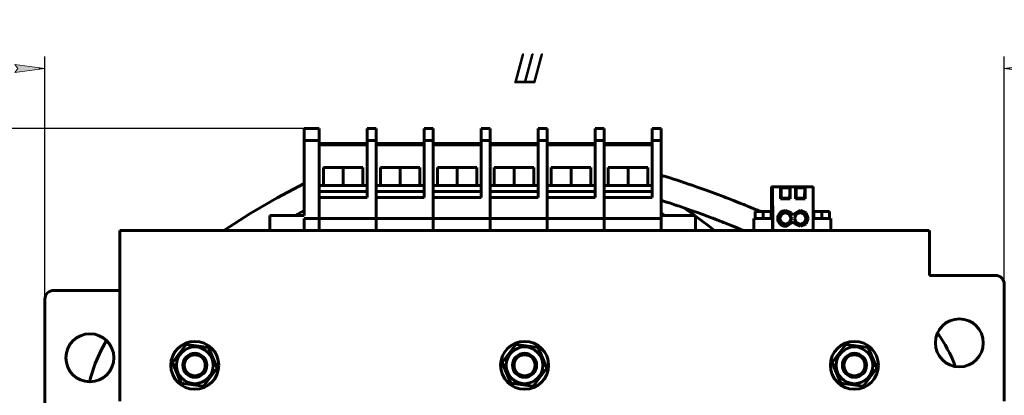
# Model space of a CAD drawing. Header units: millimetres. Extents: x 0 to 420, y 0 to 594.
# Tile 4 of 8: x 148 to 312, y 271 to 334. Entities that reach past the tile are written whole.
import ezdxf

# ---------------------------------------------------------------- set-up
doc = ezdxf.new("R2010")
doc.units = ezdxf.units.MM
doc.linetypes.add('K5LT_BASIC', pattern=[0])
doc.linetypes.add('K5LT_THIN', pattern=[0])
doc.layers.add('Системный слой', color=7, linetype='Continuous')
doc.styles.add('KDIMTEXTSTYLE', font='GOST_AU.SHX', dxfattribs={"width": 0.96, "oblique": 15, "height": 5})
doc.dimstyles.new('KDIMSTYLE (0.50)', dxfattribs={"dimtxt": 5, "dimasz": 1, "dimexe": 2, "dimexo": 0, "dimgap": 1, "dimtad": 1, "dimlfac": 2, "dimtxsty": 'KDIMTEXTSTYLE', "dimsah": 1, "dimcen": 0, "dimdle": 1, "dimadec": 0, "dimazin": 0, "dimtfac": 0.667, "dimtmove": 0, "dimatfit": 3, "dimfxl": 1, "dimtvp": 1, "dimtolj": 1, "dimtzin": 0, "dimarcsym": 0})

# ---------------------------------------------------------------- blocks, each defined once
blk = doc.blocks.new('U0')
at = {"layer": 'Системный слой', "color": 150, "linetype": 'K5LT_BASIC', "lineweight": 60, "true_color": 0x0080ff}
for p, q in [((164.65, 298.64), (189.65, 298.64)), ((195.4, 298.64), (254.9, 298.64)), ((260.65, 298.64), (299.65, 298.64))]:
    blk.add_line(p, q, dxfattribs=at)
blk = doc.blocks.new('U1')
at = {"layer": 'Системный слой', "color": 150, "linetype": 'K5LT_BASIC', "lineweight": 60, "true_color": 0x0080ff}
for p, q in [((254.9, 301.54), (255.05, 301.43)), ((255.05, 301.43), (255.12, 301.38)), ((255.12, 301.38), (255.15, 301.36)), ((255.15, 301.36), (255.23, 301.3)), ((255.23, 301.3), (255.27, 301.27)), ((255.27, 301.27), (255.32, 301.23)), ((255.32, 301.23), (255.4, 301.17)), ((255.4, 301.17), (255.45, 301.14))]:
    blk.add_line(p, q, dxfattribs=at)
blk = doc.blocks.new('U2')
at = {"layer": 'Системный слой', "color": 150, "linetype": 'K5LT_BASIC', "lineweight": 60, "true_color": 0x0080ff}
for p, q in [((258.86, 302.35), (258.91, 302.31)), ((258.91, 302.31), (258.93, 302.29)), ((258.93, 302.29), (258.95, 302.28)), ((258.95, 302.28), (258.95, 302.28)), ((258.95, 302.28), (258.96, 302.27)), ((258.96, 302.27), (258.96, 302.27)), ((258.96, 302.27), (258.97, 302.27)), ((258.97, 302.27), (258.98, 302.26)), ((258.98, 302.26), (258.99, 302.25)), ((258.99, 302.25), (259.01, 302.24)), ((259.01, 302.24), (259.02, 302.23)), ((259.02, 302.23), (259.04, 302.21)), ((259.04, 302.21), (259.09, 302.18)), ((259.09, 302.18), (259.19, 302.1)), ((259.19, 302.1), (259.38, 301.96)), ((259.38, 301.96), (259.77, 301.67)), ((259.77, 301.67), (260.32, 301.26)), ((260.32, 301.26), (260.49, 301.14)), ((260.65, 301.01), (261.69, 300.23)), ((261.69, 300.23), (262.75, 299.44)), ((262.75, 299.44), (263.81, 298.64)), ((299.65, 267.88), (300.04, 267.47)), ((300.04, 267.47), (300.42, 267.05)), ((300.42, 267.05), (300.8, 266.64)), ((307.15, 258.38), (307.2, 258.31)), ((307.2, 258.31), (307.22, 258.28)), ((307.22, 258.28), (307.23, 258.26)), ((307.23, 258.26), (307.23, 258.25)), ((307.23, 258.25), (307.24, 258.24)), ((307.24, 258.24), (307.24, 258.23)), ((307.24, 258.23), (307.25, 258.22)), ((307.25, 258.22), (307.26, 258.21)), ((307.26, 258.21), (307.27, 258.19)), ((307.27, 258.19), (307.29, 258.16)), ((307.29, 258.16), (307.3, 258.13)), ((307.3, 258.13), (307.34, 258.06)), ((307.34, 258.06), (307.41, 257.94)), ((307.41, 257.94), (307.55, 257.69)), ((307.55, 257.69), (307.81, 257.19)), ((307.81, 257.19), (308.01, 256.8)), ((308.01, 256.8), (308.02, 256.77)), ((308.02, 256.77), (308.04, 256.72)), ((308.04, 256.72), (308.09, 256.62)), ((308.09, 256.62), (308.19, 256.41)), ((308.19, 256.41), (308.31, 256.14)), ((308.31, 256.14), (308.45, 255.81)), ((308.45, 255.81), (308.52, 255.64))]:
    blk.add_line(p, q, dxfattribs=at)
blk = doc.blocks.new('U10')
at = {"layer": 'Системный слой', "color": 150, "linetype": 'K5LT_BASIC', "lineweight": 60, "true_color": 0x0080ff}
for p, q in [((278.8, 301.36), (278.15, 301.64)), ((279.12, 300.67), (278.8, 301.36)), ((278.84, 299.95), (279.12, 300.67)), ((278.15, 299.64), (278.84, 299.95))]:
    blk.add_line(p, q, dxfattribs=at)
blk = doc.blocks.new('U11')
at = {"layer": 'Системный слой', "color": 150, "linetype": 'K5LT_BASIC', "lineweight": 60, "true_color": 0x0080ff}
for p, q in [((276.72, 299.87), (276.89, 299.97)), ((276.89, 299.97), (276.92, 299.97)), ((276.92, 299.97), (277.1, 299.9)), ((277.1, 299.9), (277.13, 299.87))]:
    blk.add_line(p, q, dxfattribs=at)
blk = doc.blocks.new('U12')
at = {"layer": 'Системный слой', "color": 150, "linetype": 'K5LT_BASIC', "lineweight": 60, "true_color": 0x0080ff}
for p, q in [((276.92, 301.3), (277.1, 301.38)), ((277.1, 301.38), (277.12, 301.4))]:
    blk.add_line(p, q, dxfattribs=at)
blk = doc.blocks.new('U13')
at = {"layer": 'Системный слой', "color": 150, "linetype": 'K5LT_BASIC', "lineweight": 60, "true_color": 0x0080ff}
for p, q in [((276.72, 301.4), (276.89, 301.31)), ((276.89, 301.31), (276.92, 301.3)), ((276.92, 301.3), (277.1, 301.38)), ((277.1, 301.38), (277.13, 301.4))]:
    blk.add_line(p, q, dxfattribs=at)
blk = doc.blocks.new('U14')
at = {"layer": 'Системный слой', "color": 150, "linetype": 'K5LT_BASIC', "lineweight": 60, "true_color": 0x0080ff}
for p, q in [((277.13, 301.4), (277.98, 301.92)), ((277.98, 301.92), (278.17, 301.94)), ((278.17, 301.94), (279.09, 301.56)), ((279.09, 301.56), (279.47, 300.64)), ((279.47, 300.64), (279.09, 299.72)), ((277.26, 299.72), (277.13, 299.87)), ((278.17, 299.34), (277.26, 299.72)), ((279.09, 299.72), (278.17, 299.34))]:
    blk.add_line(p, q, dxfattribs=at)
blk = doc.blocks.new('U15')
at = {"layer": 'Системный слой', "color": 150, "linetype": 'K5LT_BASIC', "lineweight": 60, "true_color": 0x0080ff}
for p, q in [((274.37, 300.64), (274.76, 301.56)), ((274.76, 299.72), (274.37, 300.64)), ((274.76, 301.56), (275.67, 301.94)), ((275.67, 301.94), (276.59, 301.56)), ((276.59, 301.56), (276.72, 301.4)), ((275.67, 299.34), (274.76, 299.72)), ((275.87, 299.35), (275.67, 299.34)), ((276.72, 299.87), (275.87, 299.35))]:
    blk.add_line(p, q, dxfattribs=at)
blk = doc.blocks.new('U16')
at = {"layer": 'Системный слой', "color": 150, "linetype": 'K5LT_BASIC', "lineweight": 60, "true_color": 0x0080ff}
for p, q in [((277.12, 301.4), (277.97, 301.92)), ((277.97, 301.92), (278.17, 301.94)), ((277.25, 299.72), (277.12, 299.87)), ((278.17, 299.34), (277.25, 299.72))]:
    blk.add_line(p, q, dxfattribs=at)
blk = doc.blocks.new('U17')
at = {"layer": 'Системный слой', "color": 150, "linetype": 'K5LT_BASIC', "lineweight": 60, "true_color": 0x0080ff}
for p, q in [((274.97, 301.34), (274.67, 300.64)), ((274.67, 300.64), (274.97, 299.93)), ((275.67, 301.64), (274.97, 301.34)), ((276.38, 301.34), (275.67, 301.64)), ((276.67, 300.64), (276.38, 301.34)), ((276.38, 299.93), (276.67, 300.64)), ((274.97, 299.93), (275.67, 299.64)), ((275.67, 299.64), (276.38, 299.93))]:
    blk.add_line(p, q, dxfattribs=at)
blk = doc.blocks.new('U18')
at = {"layer": 'Системный слой', "color": 150, "linetype": 'K5LT_BASIC', "lineweight": 60, "true_color": 0x0080ff}
for p, q in [((277.47, 301.34), (277.17, 300.64)), ((277.17, 300.64), (277.47, 299.93)), ((278.17, 301.64), (277.47, 301.34)), ((278.88, 301.34), (278.17, 301.64)), ((279.17, 300.64), (278.88, 301.34)), ((278.88, 299.93), (279.17, 300.64)), ((277.47, 299.93), (278.17, 299.64)), ((278.17, 299.64), (278.88, 299.93))]:
    blk.add_line(p, q, dxfattribs=at)
blk = doc.blocks.new('U19')
at = {"layer": 'Системный слой', "color": 150, "linetype": 'K5LT_BASIC', "lineweight": 60, "true_color": 0x0080ff}
for p, q in [((276.3, 301.36), (275.65, 301.64)), ((276.62, 300.67), (276.3, 301.36)), ((276.34, 299.95), (276.62, 300.67)), ((275.65, 299.64), (276.34, 299.95))]:
    blk.add_line(p, q, dxfattribs=at)
blk = doc.blocks.new('U20')
at = {"layer": 'Системный слой', "color": 150, "linetype": 'K5LT_BASIC', "lineweight": 60, "true_color": 0x0080ff}
for p, q in [((276.95, 299.97), (276.92, 299.97)), ((277.12, 299.87), (276.95, 299.97))]:
    blk.add_line(p, q, dxfattribs=at)
blk = doc.blocks.new('U21')
at = {"layer": 'Системный слой', "color": 150, "linetype": 'K5LT_BASIC', "lineweight": 60, "true_color": 0x0080ff}
for p, q in [((195.4, 306.47), (190.91, 304.05)), ((190.91, 304.05), (186.39, 301.43)), ((186.39, 301.43), (181.97, 298.64)), ((162.43, 280.26), (161.55, 278.68)), ((161.55, 278.68), (160.52, 276.42)), ((160.52, 276.42), (159.75, 274.04)), ((159.6, 273.44), (159.59, 273.39)), ((159.62, 273.52), (159.6, 273.44)), ((159.63, 273.57), (159.62, 273.52)), ((159.64, 273.61), (159.63, 273.57)), ((159.65, 273.63), (159.64, 273.61)), ((159.66, 273.69), (159.65, 273.66)), ((159.65, 273.66), (159.65, 273.63)), ((159.67, 273.71), (159.66, 273.69)), ((159.68, 273.76), (159.67, 273.71)), ((159.75, 274.04), (159.68, 273.76))]:
    blk.add_line(p, q, dxfattribs=at)
blk = doc.blocks.new('U23')
at = {"layer": 'Системный слой', "color": 150, "linetype": 'K5LT_BASIC', "lineweight": 60, "true_color": 0x0080ff}
for p, q in [((194.4, 301.41), (193.9, 301.14)), ((194.9, 301.68), (194.4, 301.41)), ((195.4, 301.95), (194.9, 301.68)), ((189.65, 298.72), (189.51, 298.64))]:
    blk.add_line(p, q, dxfattribs=at)
blk = doc.blocks.new('U27')
at = {"layer": 'Системный слой', "color": 150, "linetype": 'K5LT_BASIC', "lineweight": 60, "true_color": 0x0080ff}
for p, q in [((205.9, 313.14), (197.9, 313.14)), ((215.4, 313.14), (207.4, 313.14)), ((224.9, 313.14), (216.9, 313.14)), ((234.4, 313.14), (226.4, 313.14)), ((243.9, 313.14), (235.9, 313.14)), ((253.4, 313.14), (245.4, 313.14))]:
    blk.add_line(p, q, dxfattribs=at)
blk = doc.blocks.new('U28')
at = {"layer": 'Системный слой', "color": 150, "linetype": 'K5LT_BASIC', "lineweight": 60, "true_color": 0x0080ff}
for p, q in [((205.9, 312.89), (197.9, 312.89)), ((215.4, 312.89), (207.4, 312.89)), ((224.9, 312.89), (216.9, 312.89)), ((234.4, 312.89), (226.4, 312.89)), ((243.9, 312.89), (235.9, 312.89)), ((253.4, 312.89), (245.4, 312.89))]:
    blk.add_line(p, q, dxfattribs=at)
blk = doc.blocks.new('U31')
at = {"layer": 'Системный слой', "color": 150, "linetype": 'K5LT_BASIC', "lineweight": 60, "true_color": 0x0080ff}
for p, q in [((254.9, 303.66), (255.65, 303.42)), ((255.65, 303.42), (255.68, 303.41)), ((255.68, 303.41), (255.73, 303.4)), ((255.73, 303.4), (255.83, 303.36)), ((255.83, 303.36), (256.04, 303.29)), ((256.04, 303.29), (256.46, 303.16)), ((256.46, 303.16), (257.32, 302.87)), ((257.32, 302.87), (257.46, 302.82)), ((257.46, 302.82), (257.49, 302.81)), ((257.49, 302.81), (257.56, 302.79)), ((257.56, 302.79), (257.69, 302.75)), ((257.69, 302.75), (257.96, 302.65)), ((257.96, 302.65), (258.29, 302.54)), ((258.29, 302.54), (258.87, 302.34)), ((258.87, 302.34), (260.09, 301.92)), ((260.09, 301.92), (261.15, 301.54)), ((261.15, 301.54), (263.3, 300.75)), ((263.3, 300.75), (263.53, 300.66)), ((263.53, 300.66), (264.21, 300.4)), ((264.21, 300.4), (264.31, 300.36)), ((264.31, 300.36), (264.36, 300.34)), ((264.36, 300.34), (264.43, 300.32)), ((264.43, 300.32), (264.49, 300.3)), ((264.49, 300.3), (264.54, 300.28)), ((264.54, 300.28), (264.61, 300.25)), ((264.61, 300.25), (264.64, 300.24)), ((264.64, 300.24), (264.66, 300.23)), ((264.66, 300.23), (264.68, 300.22)), ((264.68, 300.22), (264.74, 300.2)), ((264.74, 300.2), (264.85, 300.15)), ((264.85, 300.15), (265.08, 300.07)), ((265.08, 300.07), (265.35, 299.96)), ((265.35, 299.96), (265.53, 299.89)), ((265.53, 299.89), (265.54, 299.89)), ((265.54, 299.89), (265.55, 299.88)), ((265.55, 299.88), (265.57, 299.87)), ((265.57, 299.87), (265.61, 299.86)), ((265.61, 299.86), (265.63, 299.85)), ((265.63, 299.85), (265.64, 299.85)), ((265.64, 299.85), (265.66, 299.84)), ((265.66, 299.84), (265.66, 299.84)), ((265.66, 299.84), (265.68, 299.83)), ((265.68, 299.83), (265.69, 299.83)), ((265.69, 299.83), (265.72, 299.82)), ((265.72, 299.82), (265.76, 299.8)), ((265.76, 299.8), (265.76, 299.8)), ((265.76, 299.8), (265.77, 299.8)), ((265.77, 299.8), (265.78, 299.79)), ((265.78, 299.79), (265.8, 299.79)), ((265.8, 299.79), (265.84, 299.77)), ((265.84, 299.77), (265.86, 299.76)), ((265.86, 299.76), (265.87, 299.76)), ((265.87, 299.76), (265.88, 299.75)), ((265.88, 299.75), (265.89, 299.75)), ((265.89, 299.75), (265.9, 299.75)), ((265.9, 299.75), (265.92, 299.74)), ((265.92, 299.74), (265.94, 299.73)), ((265.94, 299.73), (265.98, 299.72)), ((265.98, 299.72), (265.99, 299.71)), ((265.99, 299.71), (266, 299.71)), ((266, 299.71), (266.01, 299.7)), ((266.01, 299.7), (266.04, 299.69)), ((266.04, 299.69), (266.1, 299.67)), ((266.1, 299.67), (266.16, 299.64)), ((266.16, 299.64), (266.19, 299.63)), ((266.19, 299.63), (266.28, 299.6)), ((266.28, 299.6), (266.32, 299.58)), ((266.32, 299.58), (266.37, 299.56)), ((266.37, 299.56), (266.46, 299.52)), ((266.46, 299.52), (266.48, 299.51)), ((266.48, 299.51), (266.53, 299.5)), ((266.53, 299.5), (266.62, 299.46)), ((266.62, 299.46), (266.79, 299.39)), ((266.79, 299.39), (267.15, 299.25)), ((267.15, 299.25), (267.35, 299.17)), ((267.35, 299.17), (267.43, 299.13)), ((267.43, 299.13), (267.48, 299.11)), ((267.48, 299.11), (267.54, 299.09)), ((267.54, 299.09), (267.58, 299.07)), ((267.58, 299.07), (267.62, 299.05)), ((267.62, 299.05), (267.69, 299.03)), ((267.69, 299.03), (267.72, 299.02)), ((267.72, 299.02), (267.72, 299.01)), ((267.72, 299.01), (267.74, 299.01)), ((267.74, 299.01), (267.76, 299)), ((267.76, 299), (267.81, 298.98)), ((267.81, 298.98), (267.83, 298.97)), ((267.83, 298.97), (267.84, 298.97)), ((267.84, 298.97), (267.86, 298.96)), ((267.86, 298.96), (267.88, 298.95)), ((267.88, 298.95), (267.9, 298.94)), ((267.9, 298.94), (267.94, 298.92)), ((267.94, 298.92), (267.98, 298.91)), ((267.98, 298.91), (267.99, 298.9)), ((267.99, 298.9), (267.99, 298.9)), ((267.99, 298.9), (268.01, 298.9)), ((268.01, 298.9), (268.01, 298.89)), ((268.01, 298.89), (268.01, 298.89)), ((268.01, 298.89), (268.02, 298.89)), ((268.02, 298.89), (268.02, 298.89)), ((268.02, 298.89), (268.02, 298.89)), ((268.02, 298.89), (268.03, 298.89)), ((268.03, 298.89), (268.03, 298.89)), ((268.03, 298.89), (268.04, 298.88)), ((268.04, 298.88), (268.05, 298.88)), ((268.05, 298.88), (268.05, 298.88)), ((268.05, 298.88), (268.06, 298.88)), ((268.06, 298.88), (268.06, 298.87)), ((268.06, 298.87), (268.07, 298.87)), ((268.07, 298.87), (268.08, 298.87)), ((268.08, 298.87), (268.08, 298.87)), ((268.08, 298.87), (268.09, 298.86)), ((268.09, 298.86), (268.09, 298.86)), ((268.09, 298.86), (268.1, 298.86)), ((268.1, 298.86), (268.11, 298.85)), ((268.11, 298.85), (268.12, 298.85)), ((268.12, 298.85), (268.12, 298.85)), ((268.12, 298.85), (268.13, 298.85)), ((268.13, 298.85), (268.14, 298.84)), ((268.14, 298.84), (268.16, 298.83)), ((268.16, 298.83), (268.17, 298.83)), ((268.17, 298.83), (268.18, 298.82)), ((268.18, 298.82), (268.21, 298.81)), ((268.21, 298.81), (268.22, 298.81)), ((268.22, 298.81), (268.24, 298.8)), ((268.24, 298.8), (268.26, 298.79)), ((268.26, 298.79), (268.27, 298.79)), ((268.27, 298.79), (268.28, 298.79)), ((268.28, 298.79), (268.3, 298.78)), ((268.3, 298.78), (268.33, 298.76)), ((268.33, 298.76), (268.37, 298.75)), ((268.37, 298.75), (268.47, 298.7)), ((268.47, 298.7), (268.52, 298.69)), ((268.52, 298.69), (268.55, 298.67)), ((268.55, 298.67), (268.55, 298.67)), ((268.55, 298.67), (268.56, 298.67)), ((268.56, 298.67), (268.58, 298.66)), ((268.58, 298.66), (268.59, 298.66)), ((268.59, 298.66), (268.59, 298.65)), ((268.59, 298.65), (268.6, 298.65)), ((268.6, 298.65), (268.61, 298.65)), ((268.61, 298.65), (268.63, 298.64)), ((268.63, 298.64), (268.64, 298.64))]:
    blk.add_line(p, q, dxfattribs=at)
blk = doc.blocks.new('U33')
at = {"layer": 'Системный слой', "color": 150, "linetype": 'K5LT_BASIC', "lineweight": 60, "true_color": 0x0080ff}
for p, q in [((254.9, 307.86), (254.98, 307.83)), ((254.98, 307.83), (255.03, 307.82)), ((255.03, 307.82), (255.05, 307.81)), ((255.05, 307.81), (255.06, 307.81)), ((255.06, 307.81), (255.06, 307.81)), ((255.06, 307.81), (255.07, 307.8)), ((255.07, 307.8), (255.07, 307.8)), ((255.07, 307.8), (255.08, 307.8)), ((255.08, 307.8), (255.09, 307.8)), ((255.09, 307.8), (255.11, 307.79)), ((255.11, 307.79), (255.13, 307.78)), ((255.13, 307.78), (255.15, 307.78)), ((255.15, 307.78), (255.18, 307.77)), ((255.18, 307.77), (255.25, 307.75)), ((255.25, 307.75), (255.38, 307.7)), ((255.38, 307.7), (255.66, 307.62)), ((255.66, 307.62), (256.2, 307.45)), ((256.2, 307.45), (256.57, 307.33)), ((256.57, 307.33), (256.6, 307.32)), ((256.6, 307.32), (256.67, 307.3)), ((256.67, 307.3), (256.8, 307.25)), ((256.8, 307.25), (257.06, 307.17)), ((257.06, 307.17), (257.58, 307)), ((257.58, 307), (258.28, 306.77)), ((258.28, 306.77), (258.32, 306.75)), ((258.32, 306.75), (258.39, 306.73)), ((258.39, 306.73), (258.55, 306.68)), ((258.55, 306.68), (258.85, 306.58)), ((258.85, 306.58), (259.47, 306.37)), ((259.47, 306.37), (260.09, 306.16)), ((260.09, 306.16), (260.96, 305.85)), ((260.96, 305.85), (262.45, 305.32)), ((262.45, 305.32), (265.46, 304.21)), ((265.46, 304.21), (265.76, 304.09)), ((265.76, 304.09), (265.9, 304.04)), ((265.9, 304.04), (265.94, 304.02)), ((265.94, 304.02), (266, 304)), ((266, 304), (266.14, 303.94)), ((266.14, 303.94), (266.42, 303.84)), ((266.42, 303.84), (266.97, 303.62)), ((266.97, 303.62), (268.07, 303.19)), ((268.07, 303.19), (268.21, 303.13)), ((268.21, 303.13), (268.26, 303.11)), ((268.26, 303.11), (268.28, 303.1)), ((268.28, 303.1), (268.29, 303.1)), ((268.29, 303.1), (268.3, 303.09)), ((268.3, 303.09), (268.31, 303.09)), ((268.31, 303.09), (268.32, 303.09)), ((268.32, 303.09), (268.33, 303.08)), ((268.33, 303.08), (268.35, 303.08)), ((268.35, 303.08), (268.37, 303.07)), ((268.37, 303.07), (268.4, 303.05)), ((268.4, 303.05), (268.41, 303.05)), ((268.41, 303.05), (268.43, 303.04)), ((268.43, 303.04), (268.47, 303.02)), ((268.47, 303.02), (268.56, 302.99)), ((268.56, 302.99), (268.72, 302.93)), ((268.72, 302.93), (268.81, 302.89)), ((268.81, 302.89), (268.94, 302.84)), ((268.94, 302.84), (269.01, 302.81)), ((269.01, 302.81), (269.11, 302.77)), ((269.11, 302.77), (269.18, 302.74)), ((269.18, 302.74), (269.19, 302.73)), ((269.19, 302.73), (269.21, 302.73)), ((269.21, 302.73), (269.25, 302.71)), ((269.25, 302.71), (269.27, 302.7)), ((269.27, 302.7), (269.28, 302.7)), ((269.28, 302.7), (269.29, 302.69)), ((269.29, 302.69), (269.3, 302.69)), ((269.3, 302.69), (269.32, 302.68)), ((269.32, 302.68), (269.34, 302.67)), ((269.34, 302.67), (269.36, 302.66)), ((269.36, 302.66), (269.38, 302.66)), ((269.38, 302.66), (269.38, 302.66)), ((269.38, 302.66), (269.39, 302.65)), ((269.39, 302.65), (269.41, 302.64)), ((269.41, 302.64), (269.45, 302.63)), ((269.45, 302.63), (269.47, 302.62)), ((269.47, 302.62), (269.48, 302.61)), ((269.48, 302.61), (269.51, 302.6)), ((269.51, 302.6), (269.52, 302.6)), ((269.52, 302.6), (269.55, 302.59)), ((269.55, 302.59), (269.57, 302.58)), ((269.57, 302.58), (269.58, 302.58)), ((269.58, 302.58), (269.58, 302.57)), ((269.58, 302.57), (269.59, 302.57)), ((269.59, 302.57), (269.6, 302.57)), ((269.6, 302.57), (269.6, 302.56)), ((269.6, 302.56), (269.61, 302.56)), ((269.61, 302.56), (269.61, 302.56)), ((269.61, 302.56), (269.61, 302.56)), ((269.61, 302.56), (269.61, 302.56)), ((269.61, 302.56), (269.62, 302.56)), ((269.62, 302.56), (269.63, 302.56)), ((269.63, 302.56), (269.64, 302.55)), ((269.64, 302.55), (269.64, 302.55)), ((269.64, 302.55), (269.64, 302.55)), ((269.64, 302.55), (269.65, 302.55)), ((269.65, 302.55), (269.66, 302.54)), ((269.66, 302.54), (269.68, 302.54)), ((269.68, 302.54), (269.69, 302.53)), ((269.69, 302.53), (269.7, 302.52)), ((269.7, 302.52), (269.71, 302.52)), ((269.71, 302.52), (269.72, 302.52)), ((269.72, 302.52), (269.72, 302.52)), ((269.72, 302.52), (269.73, 302.51)), ((269.73, 302.51), (269.74, 302.51)), ((269.74, 302.51), (269.76, 302.5)), ((269.76, 302.5), (269.78, 302.49)), ((269.78, 302.49), (269.79, 302.49)), ((269.79, 302.49), (269.79, 302.49)), ((269.79, 302.49), (269.81, 302.48)), ((269.81, 302.48), (269.85, 302.46)), ((269.85, 302.46), (269.89, 302.45)), ((269.89, 302.45), (269.91, 302.44)), ((269.91, 302.44), (269.94, 302.42)), ((269.94, 302.42), (269.96, 302.42)), ((269.96, 302.42), (269.98, 302.41)), ((269.98, 302.41), (270.02, 302.39)), ((270.02, 302.39), (270.07, 302.37)), ((270.07, 302.37), (270.08, 302.37)), ((270.08, 302.37), (270.09, 302.36)), ((270.09, 302.36), (270.13, 302.35)), ((270.13, 302.35), (270.21, 302.32)), ((270.21, 302.32), (270.3, 302.27)), ((270.3, 302.27), (270.36, 302.25)), ((270.36, 302.25), (270.52, 302.18)), ((270.52, 302.18), (270.62, 302.14)), ((270.62, 302.14), (270.64, 302.13)), ((270.64, 302.13), (270.66, 302.13)), ((270.66, 302.13), (270.69, 302.11)), ((270.69, 302.11), (270.75, 302.09)), ((270.75, 302.09), (270.87, 302.04)), ((270.87, 302.04), (271.09, 301.94)), ((271.09, 301.94), (271.36, 301.83)), ((271.36, 301.83), (271.52, 301.76)), ((273.25, 301.01), (273.27, 301)), ((273.27, 301), (273.28, 300.99)), ((273.28, 300.99), (273.28, 300.99)), ((273.28, 300.99), (273.28, 300.99)), ((273.28, 300.99), (273.29, 300.99)), ((273.29, 300.99), (273.29, 300.99)), ((273.29, 300.99), (273.29, 300.99)), ((273.29, 300.99), (273.29, 300.99)), ((273.29, 300.99), (273.3, 300.99)), ((273.3, 300.99), (273.3, 300.98)), ((273.3, 300.98), (273.31, 300.98)), ((273.31, 300.98), (273.32, 300.98)), ((301, 281.52), (301.06, 281.44)), ((301.06, 281.44), (301.09, 281.4)), ((301.09, 281.4), (301.1, 281.38)), ((301.1, 281.38), (301.11, 281.37)), ((301.11, 281.37), (301.11, 281.36)), ((301.11, 281.36), (301.11, 281.36)), ((301.11, 281.36), (301.12, 281.35)), ((301.12, 281.35), (301.12, 281.34)), ((301.12, 281.34), (301.13, 281.33)), ((301.13, 281.33), (301.14, 281.31)), ((301.14, 281.31), (301.16, 281.29)), ((301.16, 281.29), (301.17, 281.27)), ((301.17, 281.27), (301.19, 281.25)), ((301.19, 281.25), (301.23, 281.19)), ((301.23, 281.19), (301.3, 281.09)), ((301.3, 281.09), (301.45, 280.87)), ((301.45, 280.87), (301.73, 280.43)), ((301.73, 280.43), (302.28, 279.54)), ((302.28, 279.54), (302.63, 278.92)), ((302.63, 278.92), (302.65, 278.88)), ((302.65, 278.88), (302.7, 278.78)), ((302.7, 278.78), (302.81, 278.59)), ((302.81, 278.59), (303, 278.2)), ((303, 278.2), (303.38, 277.42)), ((303.38, 277.42), (303.72, 276.61)), ((303.72, 276.61), (303.74, 276.58)), ((303.74, 276.58), (303.75, 276.55)), ((303.75, 276.55), (303.76, 276.53)), ((303.76, 276.53), (303.77, 276.5)), ((303.77, 276.5), (303.79, 276.45)), ((303.79, 276.45), (303.82, 276.38)), ((303.82, 276.38), (303.86, 276.28)), ((303.86, 276.28), (303.92, 276.12)), ((303.92, 276.12), (303.98, 275.94))]:
    blk.add_line(p, q, dxfattribs=at)
blk = doc.blocks.new('KDIMARROW_01')
at = {"layer": 'Системный слой'}
blk.add_hatch(color=0, dxfattribs=at).paths.add_polyline_path([(-5, -0.66), (0, 0), (-5, 0.66), (-4.5, 0)])
at = {"layer": 'Системный слой', "color": 0, "linetype": 'K5LT_THIN', "lineweight": 18}
for p, q in [((-4.5, 0), (-5, 0.66)), ((-5, 0.66), (0, 0)), ((0, 0), (-5, -0.66)), ((-5, -0.66), (-4.5, 0)), ((0, 0), (-1, 0))]:
    blk.add_line(p, q, dxfattribs=at)

msp = doc.modelspace()

# ---------------------------------------------------------------- linework, layer by layer
at = {"layer": 'Системный слой', "color": 150, "linetype": 'K5LT_BASIC', "lineweight": 60, "true_color": 0x0080ff}
for p, q in [((195.4034, 313.6362), (195.4034, 315.6362)), ((195.4034, 315.6362), (197.9034, 315.6362)), ((197.9034, 313.6362), (197.9034, 315.6362)), ((205.9034, 313.6362), (205.9034, 315.6362)), ((205.9034, 315.6362), (207.4034, 315.6362)), ((207.4034, 315.6362), (207.4034, 313.6362)), ((215.4034, 315.6362), (216.9034, 315.6362)), ((215.4034, 313.6362), (215.4034, 315.6362)), ((216.9034, 315.6362), (216.9034, 313.6362)), ((224.9034, 315.6362), (226.4034, 315.6362)), ((224.9034, 313.6362), (224.9034, 315.6362)), ((226.4034, 315.6362), (226.4034, 313.6362)), ((234.4034, 313.6362), (234.4034, 315.6362)), ((234.4034, 315.6362), (235.9034, 315.6362)), ((235.9034, 315.6362), (235.9034, 313.6362)), ((243.9034, 313.6362), (243.9034, 315.6362)), ((243.9034, 315.6362), (245.4034, 315.6362)), ((245.4034, 315.6362), (245.4034, 313.6362)), ((253.4034, 315.6362), (254.9034, 315.6362)), ((253.4034, 313.6362), (253.4034, 315.6362)), ((254.9034, 315.6362), (254.9034, 313.6362)), ((195.4034, 313.6362), (195.4034, 301.1362)), ((197.9034, 313.6362), (195.4034, 313.6362)), ((197.9034, 300.6362), (197.9034, 313.6362)), ((205.9034, 304.1362), (205.9034, 313.6362)), ((205.9034, 313.6362), (207.4034, 313.6362)), ((207.4034, 313.6362), (207.4034, 300.6362)), ((215.4034, 304.1362), (215.4034, 313.6362)), ((215.4034, 313.6362), (216.9034, 313.6362)), ((216.9034, 313.6362), (216.9034, 300.6362)), ((224.9034, 304.1362), (224.9034, 313.6362)), ((224.9034, 313.6362), (226.4034, 313.6362)), ((226.4034, 313.6362), (226.4034, 300.6362)), ((234.4034, 304.1362), (234.4034, 313.6362)), ((234.4034, 313.6362), (235.9034, 313.6362)), ((235.9034, 313.6362), (235.9034, 300.6362)), ((243.9034, 304.1362), (243.9034, 313.6362)), ((243.9034, 313.6362), (245.4034, 313.6362)), ((245.4034, 313.6362), (245.4034, 300.6362)), ((253.4034, 304.1362), (253.4034, 313.6362)), ((253.4034, 313.6362), (254.9034, 313.6362)), ((254.9034, 313.6362), (254.9034, 300.6362)), ((205.9034, 312.8862), (197.9034, 312.8862)), ((215.4034, 312.8862), (207.4034, 312.8862)), ((224.9034, 312.8862), (216.9034, 312.8862)), ((234.4034, 312.8862), (226.4034, 312.8862)), ((243.9034, 312.8862), (235.9034, 312.8862)), ((253.4034, 312.8862), (245.4034, 312.8862)), ((198.6034, 306.1362), (198.6034, 309.1362)), ((198.6034, 309.1362), (201.9034, 309.1362)), ((201.9034, 306.1362), (201.9034, 309.1362)), ((201.9034, 309.1362), (205.2034, 309.1362)), ((205.2034, 306.1362), (205.2034, 309.1362)), ((208.1034, 306.1362), (208.1034, 309.1362)), ((208.1034, 309.1362), (211.4034, 309.1362)), ((211.4034, 306.1362), (211.4034, 309.1362)), ((211.4034, 309.1362), (214.7034, 309.1362)), ((214.7034, 306.1362), (214.7034, 309.1362)), ((217.6034, 306.1362), (217.6034, 309.1362)), ((217.6034, 309.1362), (220.9034, 309.1362)), ((220.9034, 309.1362), (224.2034, 309.1362)), ((220.9034, 306.1362), (220.9034, 309.1362)), ((224.2034, 306.1362), (224.2034, 309.1362)), ((227.1034, 309.1362), (230.4034, 309.1362)), ((227.1034, 306.1362), (227.1034, 309.1362)), ((230.4034, 306.1362), (230.4034, 309.1362)), ((230.4034, 309.1362), (233.7034, 309.1362)), ((233.7034, 306.1362), (233.7034, 309.1362)), ((236.6034, 309.1362), (239.9034, 309.1362)), ((236.6034, 306.1362), (236.6034, 309.1362)), ((239.9034, 306.1362), (239.9034, 309.1362)), ((239.9034, 309.1362), (243.2034, 309.1362)), ((243.2034, 306.1362), (243.2034, 309.1362)), ((246.1034, 309.1362), (249.4034, 309.1362)), ((246.1034, 306.1362), (246.1034, 309.1362)), ((249.4034, 306.1362), (249.4034, 309.1362)), ((249.4034, 309.1362), (252.7034, 309.1362)), ((252.7034, 306.1362), (252.7034, 309.1362)), ((197.9034, 306.1362), (205.9034, 306.1362)), ((207.4034, 306.1362), (215.4034, 306.1362)), ((216.9034, 306.1362), (224.9034, 306.1362)), ((226.4034, 306.1362), (234.4034, 306.1362)), ((235.9034, 306.1362), (243.9034, 306.1362)), ((245.4034, 306.1362), (253.4034, 306.1362)), ((273.3417, 304.9552), (273.3545, 305.8059)), ((273.3581, 305.9112), (273.4099, 305.9112)), ((273.4099, 305.9112), (273.4473, 305.9112)), ((273.411, 305.8112), (273.411, 305.3612)), ((273.4461, 305.3612), (273.4461, 305.8112)), ((273.4473, 305.9112), (273.4991, 305.9112)), ((273.4991, 305.9112), (274.8099, 305.9112)), ((273.5027, 305.8059), (273.5155, 304.9552)), ((274.8099, 305.9112), (276.3916, 305.9112)), ((274.8263, 304.9552), (274.8135, 305.8059)), ((274.8886, 305.8372), (274.9269, 305.8372)), ((274.9269, 305.8372), (276.3269, 305.8372)), ((274.928, 305.8219), (274.9369, 305.5418)), ((274.9389, 305.5112), (274.9503, 305.507)), ((274.9515, 305.607), (274.9515, 305.6411)), ((274.9526, 305.7411), (274.9582, 305.7411)), ((276.3582, 305.7411), (274.9582, 305.7411)), ((274.9612, 305.4911), (274.9612, 304.9926)), ((276.3304, 305.7411), (276.3279, 305.8219)), ((276.3611, 304.9926), (276.3611, 305.4911)), ((276.3916, 303.9162), (276.3916, 305.9112)), ((276.3916, 305.9112), (276.438, 305.9112)), ((276.438, 305.9112), (277.3097, 305.9112)), ((276.4416, 305.8059), (276.4544, 304.9552)), ((277.3097, 305.9112), (278.8915, 305.9112)), ((277.3261, 304.9552), (277.3133, 305.8059)), ((277.3884, 305.8372), (277.4268, 305.8372)), ((277.4268, 305.8372), (278.8267, 305.8372)), ((277.4278, 305.8219), (277.4367, 305.5418)), ((277.4387, 305.5112), (277.4501, 305.507)), ((277.4513, 305.607), (277.4513, 305.6411)), ((277.4525, 305.7411), (277.4581, 305.7411)), ((278.858, 305.7411), (277.4581, 305.7411)), ((277.461, 305.4911), (277.461, 304.9926)), ((278.8303, 305.7411), (278.8277, 305.8219)), ((278.8609, 304.9926), (278.8609, 305.4911)), ((278.8915, 305.9112), (278.9378, 305.9112)), ((278.8915, 303.9162), (278.8915, 305.9112)), ((278.9378, 305.9112), (280.2486, 305.9112)), ((278.9414, 305.8059), (278.9542, 304.9552)), ((280.2522, 305.8059), (280.265, 304.9552)), ((197.9034, 305.1362), (205.9034, 305.1362)), ((197.9034, 300.6362), (197.9034, 304.1362)), ((197.9034, 304.1362), (205.9034, 304.1362)), ((207.4034, 305.1362), (215.4034, 305.1362)), ((207.4034, 304.1362), (215.4034, 304.1362)), ((207.4034, 300.6362), (207.4034, 304.1362)), ((216.9034, 305.1362), (224.9034, 305.1362)), ((216.9034, 300.6362), (216.9034, 304.1362)), ((216.9034, 304.1362), (224.9034, 304.1362)), ((226.4034, 305.1362), (234.4034, 305.1362)), ((226.4034, 304.1362), (234.4034, 304.1362)), ((226.4034, 300.6362), (226.4034, 304.1362)), ((235.9034, 305.1362), (243.9034, 305.1362)), ((235.9034, 300.6362), (235.9034, 304.1362)), ((235.9034, 304.1362), (243.9034, 304.1362)), ((245.4034, 305.1362), (253.4034, 305.1362)), ((245.4034, 300.6362), (245.4034, 304.1362)), ((245.4034, 304.1362), (253.4034, 304.1362)), ((273.3394, 303.4854), (273.3394, 304.5605)), ((273.4116, 305.3112), (273.4456, 305.3112)), ((273.5177, 304.5605), (273.5177, 303.4854)), ((274.8286, 303.9162), (274.8286, 304.5605)), ((276.4566, 303.9162), (274.8286, 303.9162)), ((274.8798, 304.0375), (274.8798, 305.0872)), ((274.9467, 304.0375), (274.8798, 304.0375)), ((276.3466, 304.0375), (274.9467, 304.0375)), ((274.9599, 304.7891), (274.9484, 304.084)), ((276.3483, 304.084), (276.3599, 304.7891)), ((276.4566, 304.5605), (276.4566, 303.9162)), ((277.3284, 303.9162), (277.3284, 304.5605)), ((278.9564, 303.9162), (277.3284, 303.9162)), ((277.3797, 304.0375), (277.3797, 305.0872)), ((277.4465, 304.0375), (277.3797, 304.0375)), ((278.8464, 304.0375), (277.4465, 304.0375)), ((277.4598, 304.7891), (277.4482, 304.084)), ((278.8481, 304.084), (278.8597, 304.7891)), ((278.9564, 304.5605), (278.9564, 303.9162)), ((280.2673, 304.5605), (280.2673, 303.4854)), ((273.3197, 302.5078), (273.3356, 303.0171)), ((273.3699, 303.2927), (273.3699, 302.3271)), ((273.4006, 303.2927), (273.3699, 303.2927)), ((273.3699, 302.3271), (273.4006, 302.3271)), ((273.4006, 302.3271), (273.4006, 303.2927)), ((273.4873, 303.2927), (273.4566, 303.2927)), ((273.4566, 303.2927), (273.4566, 302.3271)), ((273.4566, 302.3271), (273.4873, 302.3271)), ((273.4873, 302.3271), (273.4873, 303.2927)), ((273.5215, 303.0171), (273.5375, 302.5078)), ((280.2711, 303.0171), (280.287, 302.5078)), ((195.4034, 301.1362), (189.6534, 301.1362)), ((189.6534, 301.1362), (189.6534, 298.6362)), ((195.4034, 298.6362), (195.4034, 300.6362)), ((195.4034, 300.6362), (197.9034, 300.6362)), ((197.9034, 300.6362), (207.4034, 300.6362)), ((197.9034, 298.6362), (197.9034, 300.6362)), ((197.9034, 298.6362), (197.9034, 300.6362)), ((207.4034, 300.6362), (207.4034, 298.6362)), ((207.4034, 298.6362), (207.4034, 300.6362)), ((207.4034, 300.6362), (216.9034, 300.6362)), ((216.9034, 298.6362), (216.9034, 300.6362)), ((216.9034, 300.6362), (226.4034, 300.6362)), ((216.9034, 300.6362), (216.9034, 298.6362)), ((226.4034, 300.6362), (226.4034, 298.6362)), ((226.4034, 298.6362), (226.4034, 300.6362)), ((226.4034, 300.6362), (235.9034, 300.6362)), ((235.9034, 300.6362), (245.4034, 300.6362)), ((235.9034, 298.6362), (235.9034, 300.6362)), ((235.9034, 300.6362), (235.9034, 298.6362)), ((245.4034, 300.6362), (245.4034, 298.6362)), ((245.4034, 298.6362), (245.4034, 300.6362)), ((245.4034, 300.6362), (254.9034, 300.6362)), ((254.9034, 301.1362), (254.9034, 298.6362)), ((254.9034, 301.1362), (260.6534, 301.1362)), ((260.6534, 301.1362), (260.6534, 298.6362)), ((270.373, 298.6362), (270.373, 300.6362)), ((270.3732, 300.6362), (270.373, 300.6362)), ((270.4844, 300.6362), (270.3732, 300.6362)), ((273.5193, 300.6362), (270.4844, 300.6362)), ((270.6074, 300.6365), (270.6074, 301.7615)), ((270.6074, 301.7615), (270.6251, 301.7615)), ((270.6074, 300.6365), (270.6251, 300.6365)), ((270.6251, 300.6365), (270.6251, 301.7615)), ((270.6251, 301.7615), (271.9464, 301.7615)), ((270.6251, 300.6365), (271.9464, 300.6365)), ((271.1787, 300.6365), (271.1787, 300.6362)), ((271.9464, 300.6365), (271.9464, 301.7615)), ((271.9464, 301.7615), (273.25, 301.7615)), ((271.9464, 300.6365), (273.25, 300.6365)), ((272.6787, 300.6365), (272.6787, 300.6362)), ((273.25, 300.6365), (273.25, 301.7615)), ((273.3159, 300.6362), (273.3159, 302.0395)), ((273.5193, 298.6362), (273.5193, 300.6362)), ((273.5413, 302.0395), (273.5413, 298.6362)), ((275.6661, 301.9362), (275.6749, 301.9362)), ((278.166, 301.9362), (278.1747, 301.9362)), ((280.2908, 302.0395), (280.2908, 298.6362)), ((283.2337, 300.6362), (280.2908, 300.6362)), ((280.3567, 301.7615), (280.3745, 301.7615)), ((280.3567, 300.6365), (280.3567, 301.7615)), ((280.3567, 300.6365), (280.3745, 300.6365)), ((280.3745, 300.6365), (280.3745, 301.7615)), ((280.3745, 301.7615), (281.6958, 301.7615)), ((280.3745, 300.6365), (281.6958, 300.6365)), ((280.928, 300.6365), (280.928, 300.6362)), ((281.6958, 300.6365), (281.6958, 301.7615)), ((281.6958, 301.7615), (282.9993, 301.7615)), ((281.6958, 300.6365), (282.9993, 300.6365)), ((282.428, 300.6365), (282.428, 300.6362)), ((282.9993, 300.6365), (282.9993, 301.7615)), ((283.2337, 300.6362), (283.2337, 298.6362)), ((275.6661, 299.3362), (275.6749, 299.3362)), ((278.166, 299.3362), (278.1747, 299.3362)), ((164.6534, 297.1362), (164.6534, 298.6362)), ((189.6534, 298.6362), (195.4034, 298.6362)), ((195.4034, 298.6362), (197.9034, 298.6362)), ((197.9034, 298.6362), (207.4034, 298.6362)), ((207.4034, 298.6362), (216.9034, 298.6362)), ((216.9034, 298.6362), (226.4034, 298.6362)), ((226.4034, 298.6362), (235.9034, 298.6362)), ((235.9034, 298.6362), (245.4034, 298.6362)), ((245.4034, 298.6362), (254.9034, 298.6362)), ((254.9034, 298.6362), (260.6534, 298.6362)), ((299.6534, 298.6362), (299.6534, 297.1362)), ((164.6534, 297.1362), (164.6534, 270.1362)), ((299.6534, 297.1362), (299.6534, 291.1362)), ((310.6534, 291.1362), (299.6534, 291.1362)), ((312.1534, 270.1362), (312.1534, 289.6362)), ((164.6534, 288.6362), (153.6534, 288.6362)), ((152.1534, 287.1362), (152.1534, 267.6362)), ((175.7159, 279.6028), (173.4325, 276.6246)), ((179.4367, 279.1144), (175.7159, 279.6028)), ((230.7159, 279.6028), (228.4325, 276.6246)), ((234.4367, 279.1144), (230.7159, 279.6028)), ((285.7159, 279.6028), (283.4325, 276.6246)), ((289.4367, 279.1144), (285.7159, 279.6028)), ((180.8742, 275.6479), (179.4367, 279.1144)), ((235.8742, 275.6479), (234.4367, 279.1144)), ((290.8742, 275.6479), (289.4367, 279.1144)), ((173.4325, 276.6246), (174.87, 273.1581)), ((228.4325, 276.6246), (229.87, 273.1581)), ((283.4325, 276.6246), (284.87, 273.1581)), ((178.5909, 272.6697), (180.8742, 275.6479)), ((233.5909, 272.6697), (235.8742, 275.6479)), ((288.5909, 272.6697), (290.8742, 275.6479)), ((174.87, 273.1581), (178.5909, 272.6697)), ((229.87, 273.1581), (233.5909, 272.6697)), ((284.87, 273.1581), (288.5909, 272.6697))]:
    msp.add_line(p, q, dxfattribs=at)
for centre, radius in [((304.6534, 279.8862), 4), ((159.6534, 277.3862), 4), ((177.1534, 276.1362), 4), ((177.1534, 276.1362), 3.0625), ((232.1534, 276.1362), 4), ((232.1534, 276.1362), 3.0625), ((287.1534, 276.1362), 4), ((287.1534, 276.1362), 3.0625), ((177.1534, 276.1362), 2), ((177.1534, 276.1362), 1.75), ((232.1534, 276.1362), 2), ((232.1534, 276.1362), 1.75), ((287.1534, 276.1362), 2), ((287.1534, 276.1362), 1.75)]:
    msp.add_circle(centre, radius, dxfattribs=at)
for centre, start, end in [((310.6534, 289.6362), 0, 90), ((153.6534, 287.1362), 90, 180)]:
    msp.add_arc(centre, 1.5, start, end, dxfattribs=at)
for centre, major_axis, ratio, start_param, end_param in [((273.3581, 305.4112), (0, 0.5), 0.01170789, 0, 0.6611508), ((273.4099, 305.8112), (0, 0.1), 0.01170789, 4.71238898, 6.28318531), ((273.4473, 305.8112), (0, -0.1), 0.01170789, 3.14159265, 4.71238898), ((273.4991, 305.4112), (0, 0.5), 0.01170789, 5.62203451, 6.28318531), ((274.8099, 305.4112), (0, 0.5), 0.01170789, 5.62203451, 6.28318531), ((274.8886, 305.0872), (0, -0.75), 0.01170789, 3.14159265, 4.71238898), ((274.9269, 305.5872), (0, 0.25), 0.01170789, 5.93146796, 6.28318531), ((274.9389, 306.0112), (0, -0.5), 0.01170789, -0.35171735, -0.00430709), ((274.9503, 305.607), (0, 0.1), 0.01170789, 3.13728557, 4.71238898), ((274.9526, 305.6411), (0, -0.1), 0.01170789, 3.14159265, 4.71238898), ((274.9582, 305.4911), (0, 0.25), 0.01170789, 4.71238898, 6.28318531), ((276.3269, 305.5872), (0, 0.25), 0.01170789, 5.93146796, 6.28318531), ((276.3582, 305.4911), (0, 0.25), 0.01170789, 4.71238898, 6.28318531), ((276.438, 305.4112), (0, 0.5), 0.01170789, 5.62203451, 6.28318531), ((277.3097, 305.4112), (0, 0.5), 0.01170789, 5.62203451, 6.28318531), ((277.3884, 305.0872), (0, -0.75), 0.01170789, 3.14159265, 4.71238898), ((277.4268, 305.5872), (0, 0.25), 0.01170789, 5.93146796, 6.28318531), ((277.4387, 306.0112), (0, -0.5), 0.01170789, -0.35171735, -0.00430709), ((277.4501, 305.607), (0, 0.1), 0.01170789, 3.13728557, 4.71238898), ((277.4525, 305.6411), (0, -0.1), 0.01170789, 3.14159265, 4.71238898), ((277.4581, 305.4911), (0, 0.25), 0.01170789, 4.71238898, 6.28318531), ((278.8267, 305.5872), (0, 0.25), 0.01170789, 5.93146796, 6.28318531), ((278.858, 305.4911), (0, 0.25), 0.01170789, 4.71238898, 6.28318531), ((278.9378, 305.4112), (0, 0.5), 0.01170789, 5.62203451, 6.28318531), ((280.2486, 305.4112), (0, 0.5), 0.01170789, 5.62203451, 6.28318531), ((273.3453, 304.5605), (0, -0.5), 0.01170789, 3.80274345, 4.71238898), ((273.4116, 305.3612), (0, -0.05), 0.01170789, 4.71238898, 6.28318531), ((273.4456, 305.3612), (0, 0.05), 0.01170789, 3.14159265, 4.71238898), ((273.5119, 304.5605), (0, 0.5), 0.01170789, 4.71238898, 5.62203451), ((274.8227, 304.5605), (0, 0.5), 0.01170789, 4.71238898, 5.62203451), ((274.9467, 304.2875), (0, -0.25), 0.01170789, 0, 0.61968336), ((274.9582, 304.9926), (0, 0.25), 0.01170789, 3.76127601, 4.71238898), ((276.3466, 304.2875), (0, -0.25), 0.01170789, 0, 0.61968336), ((276.3582, 304.9926), (0, 0.25), 0.01170789, 3.76127601, 4.71238898), ((276.4508, 304.5605), (0, 0.5), 0.01170789, 4.71238898, 5.62203451), ((277.3225, 304.5605), (0, 0.5), 0.01170789, 4.71238898, 5.62203451), ((277.4465, 304.2875), (0, -0.25), 0.01170789, 0, 0.61968336), ((277.4581, 304.9926), (0, 0.25), 0.01170789, 3.76127601, 4.71238898), ((278.8464, 304.2875), (0, -0.25), 0.01170789, 0, 0.61968336), ((278.858, 304.9926), (0, 0.25), 0.01170789, 3.76127601, 4.71238898), ((278.9506, 304.5605), (0, 0.5), 0.01170789, 4.71238898, 5.62203451), ((280.2614, 304.5605), (0, 0.5), 0.01170789, 4.71238898, 5.62203451), ((273.3218, 302.0395), (0, -0.5), 0.01170789, 3.49977633, 4.71238898), ((273.3336, 303.4854), (0, 0.5), 0.01170789, 3.49977633, 4.71238898), ((273.5236, 303.4854), (0, -0.5), 0.01170789, 4.71238898, 5.92500163), ((273.5354, 302.0395), (0, 0.5), 0.01170789, 4.71238898, 5.92500163), ((280.2731, 303.4854), (0, -0.5), 0.01170789, 4.71238898, 5.92500163), ((280.285, 302.0395), (0, 0.5), 0.01170789, 4.71238898, 5.92500163), ((275.6661, 300.6362), (0, 1.3), 0.99993146, 0, 3.14159265)]:
    msp.add_ellipse(centre, major_axis=major_axis, ratio=ratio, start_param=start_param, end_param=end_param, dxfattribs=at)

# ---------------------------------------------------------------- block references
at = {"layer": 'Системный слой'}
for name in ['U27', 'U28', 'U33', 'U21', 'U31', 'U2', 'U23', 'U1', 'U15', 'U17', 'U19', 'U13', 'U12', 'U16', 'U14', 'U18', 'U10', 'U11', 'U20', 'U0']:
    msp.add_blockref(name, (0, 0), dxfattribs=at)

# ---------------------------------------------------------------- dimensions: what is measured, and where the dimension line sits
at = {"layer": 'Системный слой', "color": 7}
msp.add_linear_dim(base=(152.1534, 325.6362), p1=(312.1534, 289.6362), p2=(152.1534, 287.1362), location=(232.1534, 325.6362), text='\\H5.0;\\W0.965;\\Q15;\\H5.0;\\W0.965;\\Q15;\\Q15;Ш', dimstyle='KDIMSTYLE (0.50)', override={"dimexo": 0, "dimblk1": 'KDIMARROW_01', "dimblk2": 'KDIMARROW_01', "dimse1": 0, "dimse2": 0, "dimclrt": 7, "dimtolj": 1}, dxfattribs=at).render()
msp.add_linear_dim(base=(142.1534, 315.6362), p1=(166.1534, 152.1368), p2=(195.4034, 315.6362), angle=90, location=(142.1534, 233.8865), text='\\H5.0;\\W0.965;\\Q15;\\H5.0;\\W0.965;\\Q15;\\Q15;В', dimstyle='KDIMSTYLE (0.50)', override={"dimexo": 0, "dimblk1": 'KDIMARROW_01', "dimblk2": 'KDIMARROW_01', "dimse1": 0, "dimse2": 0, "dimclrt": 7, "dimtolj": 1}, dxfattribs=at).render()

doc.saveas('drawing.dxf')
